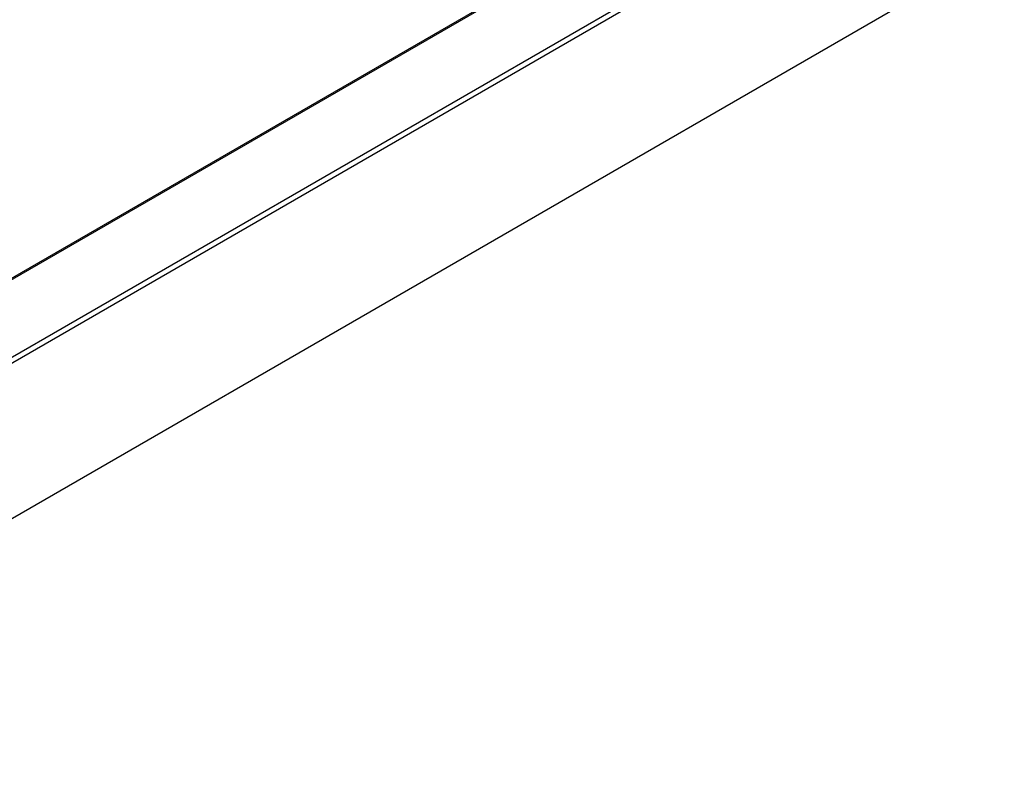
# Model space of a CAD drawing. Header units: inches. Extents: x -10 to 18.9, y -13.9 to 10.7.
# Tile 3 of 11: x -4.8 to 0.4, y -13.9 to -9.9. Entities that reach past the tile are written whole.
import ezdxf

# ---------------------------------------------------------------- set-up
doc = ezdxf.new("R2010")
doc.units = ezdxf.units.IN
doc.header["$MEASUREMENT"] = 0

msp = doc.modelspace()

# ---------------------------------------------------------------- linework, layer by layer
at = {"color": 7, "linetype": 'Continuous', "lineweight": 25}
for p, q in [((-7.74067959, -12.98458258), (10.44416009, -2.48669808)), ((10.44848036, -2.47714926), (-7.73635932, -12.97503375)), ((-7.74067959, -13.39320061), (10.44416009, -2.89531611)), ((-7.72935075, -13.41630653), (10.45548893, -2.91842204)), ((-7.15605764, -13.90502053), (11.02878205, -3.40713604))]:
    msp.add_line(p, q, dxfattribs=at)

doc.saveas('drawing.dxf')
